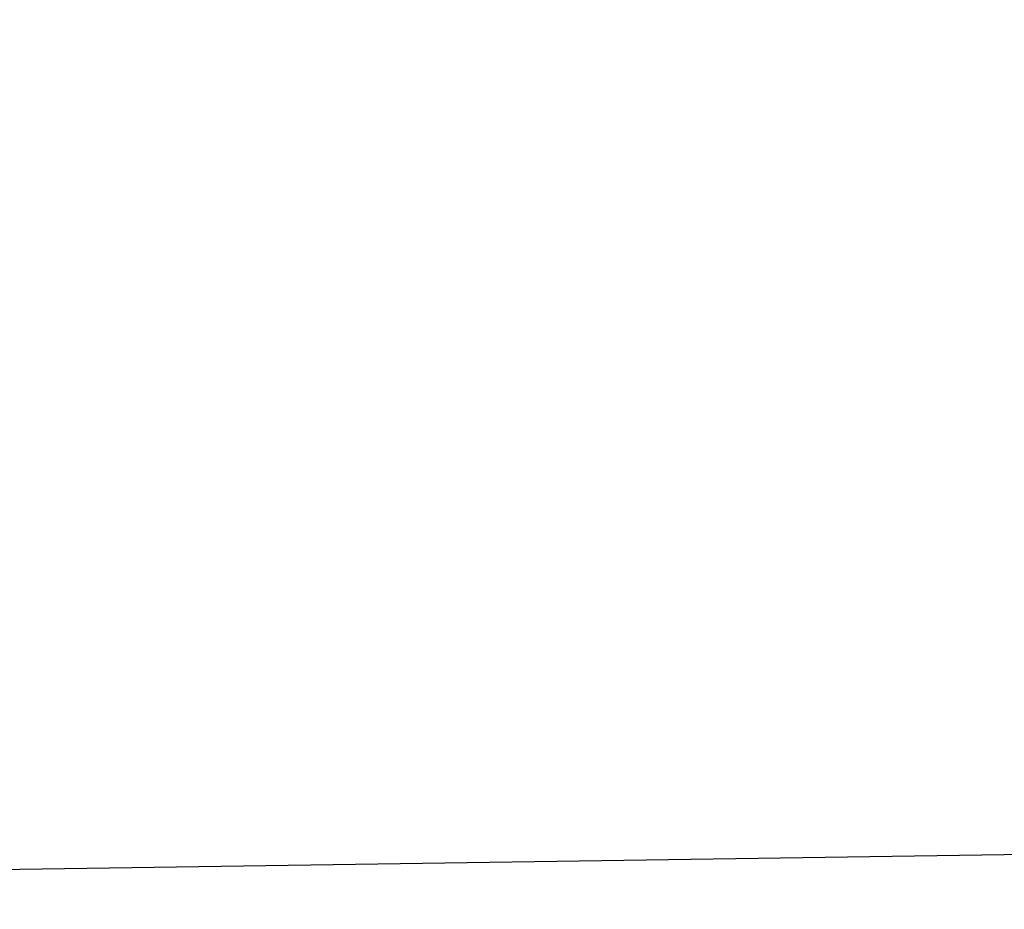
# Model space of a CAD drawing. Header units: inches. Extents: x -9.7 to 9.7, y -2.2 to 4.3.
# Tile 169 of 172: x -8.334379 to -8.333585, y -1.336345 to -1.335627. Entities that reach past the tile are written whole.
import ezdxf

# ---------------------------------------------------------------- set-up
doc = ezdxf.new("R2010")
doc.units = ezdxf.units.IN
doc.header["$LTSCALE"] = 65.185185
doc.header["$MEASUREMENT"] = 0
for name, color, linetype in [('1834', 7, 'CONTINUOUS'), ('3189', 7, 'CONTINUOUS'), ('3197', 7, 'CONTINUOUS'), ('7616', 7, 'CONTINUOUS'), ('7935', 7, 'CONTINUOUS'), ('8055', 7, 'CONTINUOUS')]:
    doc.layers.add(name, color=color, linetype=linetype)

msp = doc.modelspace()

# ---------------------------------------------------------------- linework, layer by layer
at = {"layer": '1834', "linetype": 'Continuous'}
for points in [[(-8.38179007, -1.33701867, 5.7887463), (-8.38815128, -1.35479055, 5.79679707), (-8.29052173, -1.33579798, 5.83540351), (-8.38179007, -1.33701867, 5.7887463)], [(-8.29052173, -1.33579798, 5.83540351), (-8.38815128, -1.35479055, 5.79679707), (-8.34826125, -1.35479055, 5.82336116), (-8.29052173, -1.33579798, 5.83540351)], [(-8.30460969, -1.35479055, 5.84312261), (-8.29052173, -1.33579798, 5.83540351), (-8.34826125, -1.35479055, 5.82336116), (-8.30460969, -1.35479055, 5.84312261)]]:
    msp.add_3dface(points, dxfattribs=at)
at = {"layer": '3189', "linetype": 'Continuous'}
for points in [[(-8.29028116, -1.33565535, 12.92472644), (-8.3698349, -1.33, 12.98638421), (-8.32011618, -1.33, 12.95533833), (-8.29028116, -1.33565535, 12.92472644)], [(-8.30464033, -1.35479055, 12.91688837), (-8.38179007, -1.33701867, 12.9712537), (-8.29028116, -1.33565535, 12.92472644), (-8.30464033, -1.35479055, 12.91688837)]]:
    msp.add_3dface(points, dxfattribs=at)
at = {"layer": '3197', "linetype": 'Continuous'}
for points in [[(-8.3280222, -1.36009201, 13.54049549), (-8.28184662, -1.35842992, 13.51858764), (-8.33437017, -1.32983742, 13.52960389), (-8.3280222, -1.36009201, 13.54049549)], [(-8.33437017, -1.32983742, 13.52960389), (-8.28184662, -1.35842992, 13.51858764), (-8.29139797, -1.33737072, 13.50832433), (-8.33437017, -1.32983742, 13.52960389)]]:
    msp.add_3dface(points, dxfattribs=at)
at = {"layer": '7616', "linetype": 'Continuous'}
for points in [[(-8.34826118, -1.35479055, -3.5566388), (-8.29083852, -1.33599155, -3.54442276), (-8.38815128, -1.35479055, -3.58320293), (-8.34826118, -1.35479055, -3.5566388)], [(-8.38815128, -1.35479055, -3.58320293), (-8.29083852, -1.33599155, -3.54442276), (-8.38179007, -1.33701867, -3.5912537), (-8.38815128, -1.35479055, -3.58320293)], [(-8.30461086, -1.35479055, -3.53687781), (-8.29083852, -1.33599155, -3.54442276), (-8.34826118, -1.35479055, -3.5566388), (-8.30461086, -1.35479055, -3.53687781)]]:
    msp.add_3dface(points, dxfattribs=at)
at = {"layer": '7935', "linetype": 'Continuous'}
for points in [[(-8.29084095, -1.33599181, 3.54442316), (-8.3698349, -1.33, 3.60638421), (-8.32011618, -1.33, 3.57533833), (-8.29084095, -1.33599181, 3.54442316)], [(-8.30465625, -1.35479055, 3.53689408), (-8.38179007, -1.33701867, 3.5912537), (-8.29084095, -1.33599181, 3.54442316), (-8.30465625, -1.35479055, 3.53689408)]]:
    msp.add_3dface(points, dxfattribs=at)
at = {"layer": '8055', "linetype": 'Continuous'}
for points in [[(-8.3280222, -1.36009201, 4.16049549), (-8.28184662, -1.35842992, 4.13858764), (-8.33437017, -1.32983742, 4.14960389), (-8.3280222, -1.36009201, 4.16049549)], [(-8.33437017, -1.32983742, 4.14960389), (-8.28184662, -1.35842992, 4.13858764), (-8.29139797, -1.33737072, 4.12832433), (-8.33437017, -1.32983742, 4.14960389)]]:
    msp.add_3dface(points, dxfattribs=at)

doc.saveas('drawing.dxf')
